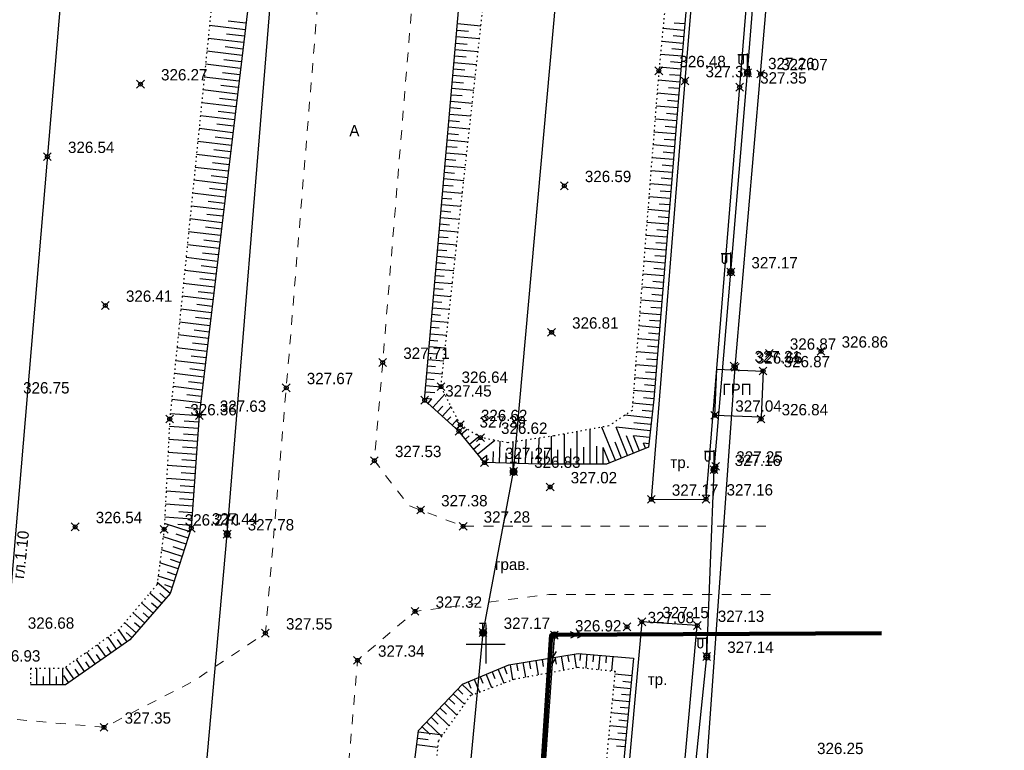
# Model space of a CAD drawing. Header units: metres. Extents: x 703615 to 712205, y 4306166 to 4311183.
# Tile 249 of 256: x 708243 to 708318, y 4309923 to 4309980. Entities that reach past the tile are written whole.
import ezdxf

# ---------------------------------------------------------------- set-up
doc = ezdxf.new("R2010")
doc.units = ezdxf.units.M
doc.header["$LTSCALE"] = 0.5
doc.header["$PDMODE"] = 35
doc.header["$PDSIZE"] = 0.3
for name, pattern in [('Auto_Street_NotBorder_Line_m1', [3, 1.5, -1.5]), ('ДОРОГИ_СТРОЯЩ', [9, 8, -1]), ('Контура низ откосов  Штриховая 0.1-0.5 - - - - - - -', [0.6, 0.1, -0.5])]:
    doc.linetypes.add(name, pattern=pattern)
for name, color, linetype in [('(001) Сетка', 92, 'Continuous'), ('(004) Точки рельефа', 7, 'Continuous'), ('(013) Газ', 30, 'ИК_Газопровод -------г--------'), ('(016) Кабель', 1, 'Continuous'), ('(019) Связь', 3, 'ИК_КАБ_СВЯЗИ'), ('(022) Возд. Линии', 7, 'Continuous'), ('(025) Дорога', 7, 'Continuous'), ('(035) Откосы', 7, 'Continuous')]:
    doc.layers.add(name, color=color, linetype=linetype)
doc.layers.add('AUTO#_ROADS_EXIST_L', color=7, linetype='Continuous', lineweight=15, true_color=0x000000)
doc.styles.add('BM-431', font='txt')
doc.styles.add('D-431', font='txt')
doc.styles.add('S', font='txtwr', dxfattribs={"oblique": 15})
doc.styles.get("Standard").update_dxf_attribs({"font": 'times.ttf'})
doc.linetypes.add('GAZ_VOZDUSH', pattern='A,1,-2,["~",Standard,S=3,R=0,X=-1.5,Y=-1.5],-1,10', length=14)
doc.linetypes.add('ИК_Газопровод -------г--------', pattern='A,9,-0.6,["Г",Standard,S=1.2,R=0,X=0,Y=-0.6],-1.2', length=10.8)
doc.linetypes.add('ИК_КАБ_СВЯЗИ', pattern='A,4,["o",Standard,S=0.5,R=0,X=0,Y=-0.125],4,-2', length=10)
doc.linetypes.add('ИК_Э_КАБ_ВН', pattern='A,8,-2,["<<",Standard,S=1,R=0,X=0,Y=-0.5],8,[">>",Standard,S=1,R=0,X=-1,Y=-0.5],-2', length=20)
doc.linetypes.add('ИК_Э_КАБ_НН', pattern='A,8,-2,["<",Standard,S=1,R=0,X=0,Y=-0.5],8,[">",Standard,S=1,R=0,X=-0.5,Y=-0.5],-2', length=20)

# ---------------------------------------------------------------- blocks, each defined once
blk = doc.blocks.new('*X15')
at = {"color": 0}
for p, q in [((9.5, 5.08), (10.49, 5.08)), ((9.5, 5.07), (10.49, 5.07)), ((9.5, 5.06), (10.49, 5.06)), ((9.5, 5.05), (10.49, 5.05)), ((9.5, 5.04), (10.49, 5.04)), ((9.5, 5.03), (10.49, 5.03)), ((9.5, 5.02), (10.5, 5.02)), ((9.5, 5.01), (10.5, 5.01)), ((9.5, 5), (10.5, 5)), ((9.5, 4.99), (10.5, 4.99)), ((9.5, 4.98), (10.5, 4.98)), ((9.5, 4.97), (10.5, 4.97)), ((9.5, 4.96), (10.49, 4.96)), ((9.5, 4.95), (10.49, 4.95)), ((9.5, 4.94), (10.49, 4.94)), ((9.5, 4.93), (10.49, 4.93)), ((9.5, 4.92), (10.49, 4.92)), ((9.5, 4.91), (10.49, 4.91)), ((9.5, 4.9), (10.49, 4.9)), ((9.51, 5.12), (10.48, 5.12)), ((9.51, 5.11), (10.48, 5.11)), ((9.51, 5.1), (10.48, 5.1)), ((9.51, 5.09), (10.49, 5.09)), ((9.51, 4.89), (10.49, 4.89)), ((9.51, 4.88), (10.48, 4.88)), ((9.51, 4.87), (10.48, 4.87)), ((9.51, 4.86), (10.48, 4.86)), ((9.52, 5.16), (10.47, 5.16)), ((9.52, 5.15), (10.47, 5.15)), ((9.52, 5.14), (10.47, 5.14)), ((9.52, 5.13), (10.48, 5.13)), ((9.52, 4.85), (10.48, 4.85)), ((9.52, 4.84), (10.47, 4.84)), ((9.52, 4.83), (10.47, 4.83)), ((9.53, 5.18), (10.46, 5.18)), ((9.53, 5.17), (10.46, 5.17)), ((9.53, 4.82), (10.47, 4.82)), ((9.53, 4.81), (10.46, 4.81)), ((9.53, 4.8), (10.46, 4.8)), ((9.54, 5.2), (10.45, 5.2)), ((9.54, 5.19), (10.46, 5.19)), ((9.54, 4.79), (10.45, 4.79)), ((9.54, 4.78), (10.45, 4.78)), ((9.55, 5.22), (10.44, 5.22)), ((9.55, 5.21), (10.45, 5.21)), ((9.55, 4.77), (10.44, 4.77)), ((9.55, 4.76), (10.44, 4.76)), ((9.56, 5.24), (10.43, 5.24)), ((9.56, 5.23), (10.44, 5.23)), ((9.56, 4.75), (10.43, 4.75)), ((9.56, 4.74), (10.43, 4.74)), ((9.57, 5.26), (10.42, 5.26)), ((9.57, 5.25), (10.43, 5.25)), ((9.57, 4.73), (10.42, 4.73)), ((9.58, 5.27), (10.41, 5.27)), ((9.58, 4.72), (10.41, 4.72)), ((9.58, 4.71), (10.41, 4.71)), ((9.59, 5.29), (10.4, 5.29)), ((9.59, 5.28), (10.41, 5.28)), ((9.59, 4.7), (10.4, 4.7)), ((9.6, 5.3), (10.39, 5.3)), ((9.6, 4.69), (10.39, 4.69)), ((9.61, 5.31), (10.38, 5.31)), ((9.61, 4.68), (10.39, 4.68)), ((9.61, 4.67), (10.38, 4.67)), ((9.62, 5.32), (10.37, 5.32)), ((9.62, 4.66), (10.37, 4.66)), ((9.63, 5.33), (10.37, 5.33)), ((9.63, 4.65), (10.36, 4.65)), ((9.64, 5.34), (10.36, 5.34)), ((9.64, 4.64), (10.35, 4.64)), ((9.65, 5.35), (10.35, 5.35)), ((9.65, 4.63), (10.34, 4.63)), ((9.66, 5.36), (10.34, 5.36)), ((9.66, 4.62), (10.33, 4.62)), ((9.67, 5.37), (10.32, 5.37)), ((9.67, 4.61), (10.32, 4.61)), ((9.68, 5.38), (10.31, 5.38)), ((9.69, 5.39), (10.3, 5.39)), ((9.69, 4.6), (10.31, 4.6)), ((9.7, 4.59), (10.29, 4.59)), ((9.71, 5.4), (10.29, 5.4)), ((9.71, 4.58), (10.28, 4.58)), ((9.72, 5.41), (10.27, 5.41)), ((9.73, 4.57), (10.26, 4.57)), ((9.74, 5.42), (10.26, 5.42)), ((9.75, 5.43), (10.24, 5.43)), ((9.75, 4.56), (10.25, 4.56)), ((9.77, 5.44), (10.22, 5.44)), ((9.79, 5.45), (10.2, 5.45)), ((9.82, 5.46), (10.18, 5.46)), ((9.85, 5.47), (10.15, 5.47)), ((9.88, 5.48), (10.11, 5.48)), ((9.94, 5.49), (10.05, 5.49)), ((9.76, 4.55), (10.23, 4.55)), ((9.78, 4.54), (10.21, 4.54)), ((9.81, 4.53), (10.18, 4.53)), ((9.83, 4.52), (10.16, 4.52)), ((9.87, 4.51), (10.12, 4.51)), ((9.91, 4.5), (10.08, 4.5))]:
    blk.add_line(p, q, dxfattribs=at)
blk = doc.blocks.new('I01070')
at = {"color": 0}
blk.add_circle((0.05, 0.03), 0.5, dxfattribs=at)
blk.add_blockref('*X15', (-9.95, -4.96), dxfattribs=at)
blk = doc.blocks.new('I0195')
at = {"layer": '(016) Кабель', "color": 0, "linetype": 'ИК_Э_КАБ_ВН'}
for p, q in [((-0.275, 0.74), (0.225, 0.74)), ((-0.025, 0.24), (-0.025, 0.74))]:
    blk.add_line(p, q, dxfattribs=at)
at = {"layer": '(016) Кабель', "color": 0, "linetype": 'ИК_Э_КАБ_ВН', "xscale": 0.5, "yscale": 0.5, "zscale": 0.5}
blk.add_blockref('I01070', (-0.025, -0.01), dxfattribs=at)
blk = doc.blocks.new('U1111')
for p, q in [((0.1, 0.45), (0.1, 2.95)), ((0.1, 2.2), (0.85, 2.2)), ((1.28934, 2.95), (0.85, 2.51066)), ((0.85, 2.51066), (0.85, 1.88934)), ((0.85, 1.88934), (1.28934, 1.45)), ((1.6, 2.95), (1.28934, 2.95)), ((1.6, 2.95), (1.6, 1.45)), ((0, 0.05), (0.1, 0.05)), ((0, -0.05), (0, 0.05)), ((0.1, 0.05), (0.1, -0.05)), ((1.28934, 1.45), (1.6, 1.45)), ((0.1, -0.05), (0, -0.05))]:
    blk.add_line(p, q)
blk.add_lwpolyline([(0.55, 0), (0.3, 0.433013), (-0.2, 0.433013), (-0.45, 0), (-0.2, -0.433013), (0.3, -0.433013)], close=True)
at = {"color": 4, "style": 'S', "oblique": 15}
blk.add_attdef('Z', (1.142936, -1.391276), '', height=2, dxfattribs=at)
blk = doc.blocks.new('strela1')
at = {"layer": '(022) Возд. Линии'}
for p, q in [((-2, 0), (-1.5, 0.25)), ((0, 0), (-2, 0)), ((-2, 0), (-1.5, -0.25)), ((-1.5, 0), (-1, 0.25)), ((-1.5, 0), (-1, -0.25))]:
    blk.add_line(p, q, dxfattribs=at)
blk = doc.blocks.new('strela2')
at = {"layer": '(022) Возд. Линии'}
for p, q in [((0, 0), (2, 0)), ((1.5, 0), (1, 0.25)), ((1.5, 0), (1, -0.25)), ((2, 0), (1.5, 0.25)), ((2, 0), (1.5, -0.25))]:
    blk.add_line(p, q, dxfattribs=at)
blk = doc.blocks.new('STOLB')
at = {"layer": '(022) Возд. Линии'}
blk.add_circle((0, 0), 0.25, dxfattribs=at)
blk = doc.blocks.new('f')
at = {"layer": '(022) Возд. Линии'}
for points in [[(0, 0.25), (0, 1.5)], [(0, 1.4), (0.75, 1.4)]]:
    blk.add_lwpolyline(points, dxfattribs=at)
blk.add_lwpolyline([(0.4875, 0.65), (0.4875, 0.65, 0.4142136), (0.65, 0.8125), (0.65, 1.4), (0.325, 1.4), (0.325, 0.8125, 0.4142136)], format="xyb", close=True, dxfattribs=at)
blk.add_circle((0, 0), 0.25, dxfattribs=at)
blk = doc.blocks.new('Setka')
at = {"layer": '(001) Сетка'}
for p, q in [((0, 1.5), (0, -1.5)), ((-1.5, 0), (1.5, 0))]:
    blk.add_line(p, q, dxfattribs=at)

msp = doc.modelspace()

# ---------------------------------------------------------------- linework, layer by layer
at = {"layer": '(013) Газ', "linetype": 'GAZ_VOZDUSH', "elevation": 325.111, "flags": 128}
msp.add_lwpolyline([(708293.165, 4309888.333), (708293.434, 4309892.819), (708297.716, 4309952.735), (708299.668, 4309975.352), (708302.24, 4310005.239), (708309.527, 4310099.735), (708316.081, 4310172.219), (708316.824, 4310184.222), (708322.062, 4310238.184), (708325.306, 4310270.621), (708325.824, 4310282.589), (708330.36, 4310335.873), (708333.801, 4310369.809), (708336.798, 4310397.689), (708339.728, 4310444.647), (708351.364, 4310581.809), (708352.677, 4310593.824)], dxfattribs=at)
at = {"layer": '(013) Газ', "color": 0, "linetype": 'ByBlock', "elevation": 326.874}
msp.add_lwpolyline([(708299.855, 4309952.447), (708299.706, 4309948.878), (708296.128, 4309949.028), (708296.277, 4309952.597)], close=True, dxfattribs=at)
at = {"layer": '(016) Кабель', "linetype": 'ИК_Э_КАБ_НН', "flags": 128}
for points, elevation in [([(708148.162, 4308651.703), (708151.497, 4308692.413), (708155.946, 4308744.121), (708160.092, 4308792.083), (708165.82, 4308866.029), (708169.045, 4308905.959), (708172.399, 4308947.612), (708175.762, 4308988.142), (708178.982, 4309025.586), (708182.201, 4309063.201), (708185.813, 4309103.866), (708189.128, 4309144.32), (708192.281, 4309183.205), (708195.859, 4309224.798), (708198.741, 4309260.796), (708202.87, 4309309.735), (708206.45, 4309354.347), (708209.623, 4309392.715), (708213.998, 4309431.241), (708217.888, 4309470.551), (708222.285, 4309519.973), (708227.646, 4309584.985), (708230.7, 4309620.035), (708233.599, 4309650.662), (708236.608, 4309686.642), (708239.917, 4309725.258), (708242.964, 4309758.871), (708245.88, 4309791.491), (708249.037, 4309830.224), (708251.639, 4309862.09), (708254.553, 4309895.438), (708258.525, 4309939.873), (708262.105, 4309983.745), (708265.007, 4310017.023), (708267.691, 4310050.026), (708270.438, 4310083.372), (708274.286, 4310124.617), (708277.622, 4310164.745), (708280.245, 4310192.848), (708282.134, 4310214.069), (708285.192, 4310249.54), (708287.519, 4310279.257), (708289.716, 4310303.87), (708292.577, 4310337.274), (708295.609, 4310373.419), (708298.169, 4310403.778), (708301.105, 4310436.102), (708303.908, 4310468.222), (708306.247, 4310494.557), (708309.271, 4310529.231), (708312.329, 4310564.702), (708314.656, 4310594.419), (708316.853, 4310619.032), (708319.714, 4310652.436), (708322.746, 4310688.581), (708325.306, 4310718.94), (708328.242, 4310751.264), (708331.045, 4310783.384), (708331.607, 4310789.716), (708333.7, 4310812.99), (708337.044, 4310851.183), (708340.044, 4310884.75)], 325.947), ([(708249.985, 4309448.254), (708250.82, 4309461.228), (708251.559, 4309472.595), (708252.37, 4309485.216), (708253.053, 4309496.006), (708253.787, 4309508.813), (708254.637, 4309521.637), (708255.635, 4309538.104), (708256.598, 4309553.522), (708257.467, 4309567.873), (708258.354, 4309582.746), (708259.411, 4309598.842), (708260.336, 4309614.66), (708261.397, 4309630.444), (708264.541, 4309650.757), (708266.176, 4309665.809), (708267.362, 4309680.25), (708268.374, 4309695.795), (708269.845, 4309708.973), (708271.828, 4309722.112), (708273.674, 4309736.299), (708275.505, 4309750.056), (708277.38, 4309764.169), (708281.752, 4309793.372), (708283.598, 4309807.831), (708285.41, 4309822.081), (708287.069, 4309840.641), (708288.446, 4309855.733), (708289.84, 4309870.633), (708291.182, 4309885.312), (708292.537, 4309900.559), (708294.032, 4309916.058), (708295.507, 4309930.435), (708296.078, 4309944.839), (708297.37, 4309960.078), (708298.657, 4309975.432), (708299.851, 4309990.429), (708301.076, 4310005.494), (708302.334, 4310020.38), (708303.538, 4310035.456), (708306.01, 4310065.799), (708308.439, 4310096.035), (708310.925, 4310126.293), (708314.819, 4310172.204), (708316.066, 4310188.572), (708317.423, 4310204.653), (708318.736, 4310219.739), (708319.999, 4310234.38), (708321.351, 4310251.404), (708322.651, 4310267.033), (708323.922, 4310281.675), (708325.202, 4310294.856), (708326.515, 4310309.658), (708327.984, 4310325.438), (708329.163, 4310339.642), (708330.365, 4310354.664), (708331.555, 4310369.683), (708332.679, 4310383.855), (708333.897, 4310399.486), (708335.115, 4310414.632), (708336.225, 4310429.516), (708337.469, 4310444.596), (708338.545, 4310458.92), (708339.663, 4310474.152), (708340.941, 4310489.457), (708342.079, 4310504.503), (708343.178, 4310519.207), (708344.309, 4310533.966), (708345.452, 4310549.009), (708346.637, 4310563.701), (708347.806, 4310578.667), (708349.626, 4310594.212), (708351.153, 4310608.621), (708352.719, 4310623.441), (708355.709, 4310653.818), (708356.969, 4310668.51), (708358.286, 4310683.336), (708359.517, 4310698.096), (708360.786, 4310713.241), (708362.123, 4310728.187), (708363.033, 4310739.626), (708364.289, 4310753.037), (708365.798, 4310768.681), (708367.145, 4310784.563), (708368.419, 4310800.656), (708369.713, 4310816.346), (708373.887, 4310867.757)], 326.892)]:
    msp.add_lwpolyline(points, dxfattribs=dict(at, elevation=elevation))
at = {"layer": '(019) Связь', "flags": 128}
for points, elevation in [([(708317.145, 4310790.996), (708301.016, 4310609.687), (708256.741, 4310111.973), (708241.57, 4309932.293), (708189.214, 4309312.333), (708166.334, 4308981.07), (708160.318, 4308915.535), (708146.619, 4308758.228), (708137.034, 4308632.496), (708137.034, 4308632.496), (708137.034, 4308632.496), (708136.895, 4308567.223), (708136.888, 4308563.897)], 324.811), ([(708153.006, 4308571.818), (708156.993, 4308609.509), (708156.993, 4308609.509), (708174.147, 4308666.959), (708174.323, 4308670.733), (708195.362, 4308919.928), (708204.073, 4309029.859), (708218.911, 4309205.253), (708226.164, 4309224.91), (708236.601, 4309425.449), (708237.563, 4309445.941), (708241.532, 4309518.706), (708251.542, 4309611.078), (708253.161, 4309631.293), (708257.428, 4309700.42), (708258.881, 4309712.256), (708269.326, 4309836.622), (708270.394, 4309849.381), (708278.265, 4309932.284), (708280.616, 4309944.696), (708295.324, 4310108.263), (708303.766, 4310173.623), (708303.348, 4310191.009), (708305.187, 4310238.893), (708306.696, 4310249.894), (708308.615, 4310273.087), (708309.889, 4310281.813), (708320.552, 4310401.57), (708321.594, 4310412.943), (708336.888, 4310582.457), (708345.287, 4310694.486), (708346.981, 4310695.558), (708355.083, 4310696.931), (708358.134, 4310696.437)], 325.726)]:
    msp.add_lwpolyline(points, dxfattribs=dict(at, elevation=elevation))
at = {"layer": '(022) Возд. Линии', "elevation": 326.256, "flags": 128}
msp.add_lwpolyline([(708279.167, 4309866.494), (708283.765, 4309932.081), (708308.989, 4309932.244)], dxfattribs=at)
at = {"layer": '(025) Дорога', "flags": 128}
for points, elevation in [([(708291.236, 4309942.552), (708295.455, 4309942.565), (708300.547, 4310004.934), (708303.152, 4310036.543), (708305.708, 4310067.844), (708308.048, 4310096.387), (708310.48, 4310126.673), (708314.433, 4310174.723), (708310.248, 4310174.998), (708306.289, 4310127.356), (708303.824, 4310097.583), (708301.469, 4310068.282), (708298.907, 4310036.703), (708296.358, 4310005.504), (708293.833, 4309974.812), (708291.236, 4309942.552)], 327.171), ([(708281.739, 4309835.846), (708285.617, 4309831.566), (708294.78, 4309932.825), (708290.503, 4309933.108), (708281.739, 4309835.846)], 327.276)]:
    msp.add_lwpolyline(points, dxfattribs=dict(at, elevation=elevation))
at = {"layer": '(035) Откосы'}
for p, q in [((708259.912, 4309978.756, 328.102), (708257.164, 4309979.083, 328.102)), ((708259.971, 4309979.252, 328.102), (708258.593, 4309979.416, 328.102)), ((708276.291, 4309979.228, 327.274), (708278.095, 4309979.071, 327.274)), ((708293.822, 4309979.202, 327.274), (708293.003, 4309979.272, 327.274)), ((708259.853, 4309978.26, 328.102), (708258.483, 4309978.423, 328.102)), ((708276.247, 4309978.73, 327.274), (708277.144, 4309978.652, 327.274)), ((708293.779, 4309978.704, 327.274), (708292.136, 4309978.845, 327.274)), ((708259.794, 4309977.764, 328.102), (708257.064, 4309978.089, 328.102)), ((708276.161, 4309977.734, 327.274), (708277.045, 4309977.657, 327.274)), ((708276.204, 4309978.232, 327.274), (708277.985, 4309978.077, 327.274)), ((708293.693, 4309977.708, 327.274), (708292.038, 4309977.85, 327.274)), ((708293.736, 4309978.206, 327.274), (708292.911, 4309978.277, 327.274)), ((708259.676, 4309976.772, 328.102), (708256.963, 4309977.095, 328.102)), ((708259.735, 4309977.268, 328.102), (708258.374, 4309977.43, 328.102)), ((708276.117, 4309977.236, 327.274), (708277.876, 4309977.083, 327.274)), ((708293.607, 4309976.712, 327.274), (708291.941, 4309976.855, 327.274)), ((708293.65, 4309977.21, 327.274), (708292.82, 4309977.281, 327.274)), ((708259.558, 4309975.781, 328.102), (708256.863, 4309976.101, 328.102)), ((708259.617, 4309976.277, 328.102), (708258.265, 4309976.437, 328.102)), ((708276.03, 4309976.241, 327.274), (708277.766, 4309976.089, 327.274)), ((708276.074, 4309976.738, 327.274), (708276.947, 4309976.662, 327.274)), ((708293.565, 4309976.214, 327.274), (708292.728, 4309976.286, 327.274)), ((708259.499, 4309975.285, 328.102), (708258.156, 4309975.444, 328.102)), ((708275.987, 4309975.743, 327.274), (708276.849, 4309975.667, 327.274)), ((708293.522, 4309975.716, 327.274), (708291.843, 4309975.86, 327.274)), ((708293.479, 4309975.217, 327.274), (708292.639, 4309975.29, 327.274)), ((708259.44, 4309974.789, 328.102), (708256.763, 4309975.107, 328.102)), ((708275.9, 4309974.747, 327.274), (708276.75, 4309974.672, 327.274)), ((708275.943, 4309975.245, 327.274), (708277.656, 4309975.095, 327.274)), ((708293.436, 4309974.719, 327.274), (708291.759, 4309974.864, 327.274)), ((708259.322, 4309973.797, 328.102), (708256.662, 4309974.113, 328.102)), ((708259.381, 4309974.293, 328.102), (708258.047, 4309974.451, 328.102)), ((708275.856, 4309974.249, 327.274), (708277.546, 4309974.101, 327.274)), ((708293.353, 4309973.723, 327.274), (708291.68, 4309973.861, 327.274)), ((708293.394, 4309974.221, 327.274), (708292.557, 4309974.29, 327.274)), ((708259.204, 4309972.805, 328.102), (708256.562, 4309973.119, 328.102)), ((708259.263, 4309973.301, 328.102), (708257.938, 4309973.458, 328.102)), ((708275.769, 4309973.253, 327.274), (708277.436, 4309973.107, 327.274)), ((708275.813, 4309973.751, 327.274), (708276.652, 4309973.677, 327.274)), ((708293.312, 4309973.225, 327.274), (708292.476, 4309973.294, 327.274)), ((708259.145, 4309972.309, 328.102), (708257.828, 4309972.465, 328.102)), ((708275.682, 4309972.257, 327.274), (708277.326, 4309972.113, 327.274)), ((708275.726, 4309972.755, 327.274), (708276.553, 4309972.682, 327.274)), ((708293.271, 4309972.727, 327.274), (708291.601, 4309972.864, 327.274)), ((708293.23, 4309972.229, 327.274), (708292.396, 4309972.297, 327.274)), ((708259.086, 4309971.813, 328.102), (708256.462, 4309972.125, 328.102)), ((708275.639, 4309971.759, 327.274), (708276.455, 4309971.687, 327.274)), ((708293.189, 4309971.73, 327.274), (708291.523, 4309971.868, 327.274)), ((708258.968, 4309970.821, 328.102), (708256.361, 4309971.131, 328.102)), ((708259.027, 4309971.317, 328.102), (708257.719, 4309971.473, 328.102)), ((708275.552, 4309970.763, 327.274), (708276.356, 4309970.692, 327.274)), ((708275.596, 4309971.261, 327.274), (708277.216, 4309971.119, 327.274)), ((708293.107, 4309970.734, 327.274), (708291.444, 4309970.871, 327.274)), ((708293.148, 4309971.232, 327.274), (708292.316, 4309971.301, 327.274)), ((708258.85, 4309969.829, 328.102), (708256.261, 4309970.137, 328.102)), ((708258.909, 4309970.325, 328.102), (708257.61, 4309970.48, 328.102)), ((708275.509, 4309970.265, 327.274), (708277.106, 4309970.125, 327.274)), ((708293.066, 4309970.236, 327.274), (708292.235, 4309970.304, 327.274)), ((708258.791, 4309969.333, 328.102), (708257.501, 4309969.487, 328.102)), ((708275.422, 4309969.269, 327.274), (708276.996, 4309969.131, 327.274)), ((708275.465, 4309969.767, 327.274), (708276.258, 4309969.698, 327.274)), ((708293.025, 4309969.738, 327.274), (708291.365, 4309969.874, 327.274)), ((708292.984, 4309969.239, 327.274), (708292.155, 4309969.308, 327.274)), ((708258.732, 4309968.837, 328.102), (708256.161, 4309969.143, 328.102)), ((708258.673, 4309968.341, 328.102), (708257.392, 4309968.494, 328.102)), ((708275.378, 4309968.771, 327.274), (708276.16, 4309968.703, 327.274)), ((708292.943, 4309968.741, 327.274), (708291.287, 4309968.878, 327.274)), ((708258.614, 4309967.845, 328.102), (708256.06, 4309968.149, 328.102)), ((708275.291, 4309967.775, 327.274), (708276.061, 4309967.708, 327.274)), ((708275.335, 4309968.273, 327.274), (708276.886, 4309968.137, 327.274)), ((708292.861, 4309967.745, 327.274), (708291.208, 4309967.881, 327.274)), ((708292.902, 4309968.243, 327.274), (708292.075, 4309968.311, 327.274)), ((708258.496, 4309966.853, 328.102), (708255.96, 4309967.155, 328.102)), ((708258.555, 4309967.349, 328.102), (708257.283, 4309967.501, 328.102)), ((708275.248, 4309967.277, 327.274), (708276.776, 4309967.143, 327.274)), ((708292.82, 4309967.247, 327.274), (708291.994, 4309967.315, 327.274)), ((708258.437, 4309966.358, 328.102), (708257.173, 4309966.508, 328.102)), ((708275.161, 4309966.281, 327.274), (708276.666, 4309966.149, 327.274)), ((708275.204, 4309966.779, 327.274), (708275.963, 4309966.713, 327.274)), ((708292.779, 4309966.749, 327.274), (708291.129, 4309966.884, 327.274)), ((708292.738, 4309966.25, 327.274), (708291.914, 4309966.318, 327.274)), ((708258.378, 4309965.862, 328.102), (708255.86, 4309966.161, 328.102)), ((708258.319, 4309965.366, 328.102), (708257.064, 4309965.515, 328.102)), ((708275.117, 4309965.783, 327.274), (708275.864, 4309965.718, 327.274)), ((708292.697, 4309965.752, 327.274), (708291.051, 4309965.888, 327.274)), ((708258.26, 4309964.87, 328.102), (708255.759, 4309965.167, 328.102)), ((708275.03, 4309964.787, 327.274), (708275.766, 4309964.723, 327.274)), ((708275.074, 4309965.285, 327.274), (708276.556, 4309965.156, 327.274)), ((708292.614, 4309964.756, 327.274), (708290.972, 4309964.891, 327.274)), ((708292.655, 4309965.254, 327.274), (708291.833, 4309965.322, 327.274)), ((708258.142, 4309963.878, 328.102), (708255.659, 4309964.173, 328.102)), ((708258.201, 4309964.374, 328.102), (708256.955, 4309964.522, 328.102)), ((708274.987, 4309964.289, 327.274), (708276.446, 4309964.162, 327.274)), ((708292.532, 4309963.759, 327.274), (708290.893, 4309963.894, 327.274)), ((708292.573, 4309964.258, 327.274), (708291.753, 4309964.325, 327.274)), ((708258.024, 4309962.886, 328.102), (708255.558, 4309963.179, 328.102)), ((708258.083, 4309963.382, 328.102), (708256.846, 4309963.529, 328.102)), ((708274.9, 4309963.293, 327.274), (708276.336, 4309963.168, 327.274)), ((708274.944, 4309963.791, 327.274), (708275.667, 4309963.728, 327.274)), ((708292.491, 4309963.261, 327.274), (708291.673, 4309963.329, 327.274)), ((708257.965, 4309962.39, 328.102), (708256.737, 4309962.536, 328.102)), ((708274.857, 4309962.795, 327.274), (708275.569, 4309962.733, 327.274)), ((708292.45, 4309962.763, 327.274), (708290.815, 4309962.898, 327.274)), ((708257.906, 4309961.894, 328.102), (708255.458, 4309962.185, 328.102)), ((708274.77, 4309961.799, 327.274), (708275.471, 4309961.738, 327.274)), ((708274.813, 4309962.297, 327.274), (708276.227, 4309962.174, 327.274)), ((708292.368, 4309961.767, 327.274), (708290.736, 4309961.901, 327.274)), ((708292.409, 4309962.265, 327.274), (708291.592, 4309962.332, 327.274)), ((708257.788, 4309960.902, 328.102), (708255.358, 4309961.191, 328.102)), ((708257.847, 4309961.398, 328.102), (708256.628, 4309961.543, 328.102)), ((708274.726, 4309961.301, 327.274), (708276.117, 4309961.18, 327.274)), ((708292.286, 4309960.77, 327.274), (708290.658, 4309960.904, 327.274)), ((708292.327, 4309961.268, 327.274), (708291.512, 4309961.336, 327.274)), ((708257.671, 4309959.91, 328.102), (708255.257, 4309960.197, 328.102)), ((708257.729, 4309960.406, 328.102), (708256.519, 4309960.55, 328.102)), ((708274.639, 4309960.305, 327.274), (708276.007, 4309960.186, 327.274)), ((708274.683, 4309960.803, 327.274), (708275.372, 4309960.743, 327.274)), ((708292.245, 4309960.272, 327.274), (708291.432, 4309960.339, 327.274)), ((708257.612, 4309959.414, 328.102), (708256.409, 4309959.557, 328.102)), ((708274.596, 4309959.807, 327.274), (708275.274, 4309959.748, 327.274)), ((708292.204, 4309959.774, 327.274), (708290.579, 4309959.908, 327.274)), ((708292.163, 4309959.276, 327.274), (708291.351, 4309959.343, 327.274)), ((708257.553, 4309958.918, 328.102), (708255.157, 4309959.203, 328.102)), ((708274.509, 4309958.811, 327.274), (708275.175, 4309958.753, 327.274)), ((708274.552, 4309959.309, 327.274), (708275.897, 4309959.192, 327.274)), ((708292.122, 4309958.777, 327.274), (708290.5, 4309958.911, 327.274)), ((708257.435, 4309957.926, 328.102), (708255.057, 4309958.209, 328.102)), ((708257.494, 4309958.422, 328.102), (708256.3, 4309958.564, 328.102)), ((708274.465, 4309958.313, 327.274), (708275.787, 4309958.198, 327.274)), ((708292.04, 4309957.781, 327.274), (708290.422, 4309957.914, 327.274)), ((708292.081, 4309958.279, 327.274), (708291.271, 4309958.346, 327.274)), ((708257.317, 4309956.934, 328.102), (708254.956, 4309957.215, 328.102)), ((708257.376, 4309957.43, 328.102), (708256.191, 4309957.571, 328.102)), ((708274.379, 4309957.317, 327.274), (708275.677, 4309957.204, 327.274)), ((708274.422, 4309957.815, 327.274), (708275.077, 4309957.758, 327.274)), ((708291.999, 4309957.283, 327.274), (708291.191, 4309957.349, 327.274)), ((708257.258, 4309956.439, 328.102), (708256.082, 4309956.578, 328.102)), ((708274.292, 4309956.321, 327.274), (708275.567, 4309956.21, 327.274)), ((708274.335, 4309956.819, 327.274), (708274.978, 4309956.763, 327.274)), ((708291.958, 4309956.785, 327.274), (708290.343, 4309956.918, 327.274)), ((708291.917, 4309956.287, 327.274), (708291.11, 4309956.353, 327.274)), ((708257.199, 4309955.943, 328.102), (708254.856, 4309956.221, 328.102)), ((708257.14, 4309955.447, 328.102), (708255.973, 4309955.585, 328.102)), ((708274.248, 4309955.823, 327.274), (708274.88, 4309955.768, 327.274)), ((708291.876, 4309955.788, 327.274), (708290.264, 4309955.921, 327.274)), ((708257.081, 4309954.951, 328.102), (708254.756, 4309955.227, 328.102)), ((708274.161, 4309954.827, 327.274), (708274.782, 4309954.773, 327.274)), ((708274.205, 4309955.325, 327.274), (708275.457, 4309955.216, 327.274)), ((708291.794, 4309954.792, 327.274), (708290.186, 4309954.924, 327.274)), ((708291.835, 4309955.29, 327.274), (708291.03, 4309955.356, 327.274)), ((708256.963, 4309953.959, 328.102), (708254.655, 4309954.233, 328.102)), ((708257.022, 4309954.455, 328.102), (708255.864, 4309954.592, 328.102)), ((708274.118, 4309954.329, 327.274), (708275.347, 4309954.222, 327.274)), ((708291.753, 4309954.294, 327.274), (708290.95, 4309954.36, 327.274)), ((708256.904, 4309953.463, 328.102), (708255.754, 4309953.6, 328.102)), ((708274.031, 4309953.333, 327.274), (708275.237, 4309953.228, 327.274)), ((708274.074, 4309953.831, 327.274), (708274.683, 4309953.778, 327.274)), ((708291.712, 4309953.796, 327.274), (708290.107, 4309953.928, 327.274)), ((708291.671, 4309953.297, 327.274), (708290.869, 4309953.363, 327.274)), ((708256.845, 4309952.967, 328.102), (708254.555, 4309953.239, 328.102)), ((708256.786, 4309952.471, 328.102), (708255.645, 4309952.607, 328.102)), ((708273.987, 4309952.835, 327.274), (708274.585, 4309952.783, 327.274)), ((708291.63, 4309952.799, 327.274), (708290.028, 4309952.931, 327.274)), ((708256.727, 4309951.975, 328.102), (708254.455, 4309952.245, 328.102)), ((708273.9, 4309951.839, 327.274), (708274.486, 4309951.788, 327.274)), ((708273.944, 4309952.337, 327.274), (708275.127, 4309952.234, 327.274)), ((708291.548, 4309951.803, 327.274), (708289.95, 4309951.934, 327.274)), ((708291.589, 4309952.301, 327.274), (708290.789, 4309952.367, 327.274)), ((708256.609, 4309950.983, 328.102), (708254.354, 4309951.251, 328.102)), ((708256.668, 4309951.479, 328.102), (708255.536, 4309951.614, 328.102)), ((708273.857, 4309951.341, 327.274), (708275.017, 4309951.24, 327.274)), ((708291.507, 4309951.305, 327.274), (708290.709, 4309951.37, 327.274)), ((708256.491, 4309949.991, 328.102), (708254.254, 4309950.257, 328.102)), ((708256.55, 4309950.487, 328.102), (708255.427, 4309950.621, 328.102)), ((708273.77, 4309950.345, 327.274), (708274.32, 4309950.297, 327.274)), ((708273.814, 4309950.843, 327.274), (708274.551, 4309950.779, 327.274)), ((708274.017, 4309949.961, 327.274), (708274.32, 4309950.297, 327.274)), ((708274.387, 4309949.626, 327.274), (708275.318, 4309950.655, 327.274)), ((708291.466, 4309950.806, 327.274), (708289.871, 4309950.938, 327.274)), ((708291.425, 4309950.308, 327.274), (708290.628, 4309950.374, 327.274)), ((708256.432, 4309949.495, 328.102), (708255.318, 4309949.628, 328.102)), ((708274.758, 4309949.291, 327.274), (708275.159, 4309949.734, 327.274)), ((708275.129, 4309948.955, 327.274), (708275.802, 4309949.7, 327.274)), ((708291.372, 4309949.811, 327.274), (708289.795, 4309949.981, 327.274)), ((708256.374, 4309948.999, 328.102), (708254.143, 4309949.158, 328.102)), ((708275.5, 4309948.62, 327.274), (708275.772, 4309948.921, 327.274)), ((708275.87, 4309948.285, 327.274), (708276.286, 4309948.745, 327.274)), ((708291.265, 4309948.817, 327.274), (708289.207, 4309949.038, 327.274)), ((708291.319, 4309949.314, 327.274), (708290.537, 4309949.398, 327.274)), ((708256.303, 4309948.003, 328.102), (708254.071, 4309948.162, 328.102)), ((708256.338, 4309948.501, 328.102), (708255.218, 4309948.581, 328.102)), ((708276.241, 4309947.95, 327.274), (708276.385, 4309948.108, 327.274)), ((708276.581, 4309947.585, 327.274), (708277.042, 4309947.961, 327.274)), ((708286.53, 4309945.269, 327.274), (708286.53, 4309947.956, 327.274)), ((708288.475, 4309945.549, 327.274), (708287.433, 4309948.121, 327.274)), ((708291.159, 4309947.823, 327.274), (708288.518, 4309948.107, 327.274)), ((708289.402, 4309945.925, 327.274), (708288.518, 4309948.107, 327.274)), ((708291.212, 4309948.32, 327.274), (708289.88, 4309948.463, 327.274)), ((708256.267, 4309947.505, 328.102), (708255.157, 4309947.584, 328.102)), ((708276.897, 4309947.197, 327.274), (708277.192, 4309947.438, 327.274)), ((708277.212, 4309946.81, 327.274), (708277.932, 4309947.397, 327.274)), ((708282.531, 4309945.271, 327.274), (708282.585, 4309947.275, 327.274)), ((708283.531, 4309945.269, 327.274), (708283.531, 4309947.414, 327.274)), ((708284.531, 4309945.269, 327.274), (708284.531, 4309947.59, 327.274)), ((708285.531, 4309945.269, 327.274), (708285.531, 4309947.773, 327.274)), ((708289.865, 4309946.113, 327.274), (708289.328, 4309947.439, 327.274)), ((708291.105, 4309947.326, 327.274), (708289.858, 4309947.46, 327.274)), ((708290.328, 4309946.3, 327.274), (708289.858, 4309947.46, 327.274)), ((708256.232, 4309947.006, 328.102), (708254.021, 4309947.164, 328.102)), ((708256.197, 4309946.508, 328.102), (708255.096, 4309946.587, 328.102)), ((708277.528, 4309946.423, 327.274), (708278.023, 4309946.826, 327.274)), ((708277.844, 4309946.035, 327.274), (708279.16, 4309947.108, 327.274)), ((708279.533, 4309945.351, 327.274), (708279.578, 4309947.029, 327.274)), ((708280.533, 4309945.324, 327.274), (708280.577, 4309946.981, 327.274)), ((708281.532, 4309945.297, 327.274), (708281.581, 4309947.128, 327.274)), ((708285.031, 4309945.269, 327.274), (708285.031, 4309946.475, 327.274)), ((708286.031, 4309945.269, 327.274), (708286.031, 4309946.566, 327.274)), ((708287.03, 4309945.269, 327.274), (708287.03, 4309946.658, 327.274)), ((708288.012, 4309945.362, 327.274), (708287.53, 4309946.55, 327.274)), ((708287.53, 4309945.269, 327.274), (708287.53, 4309946.55, 327.274)), ((708288.938, 4309945.737, 327.274), (708288.438, 4309946.972, 327.274)), ((708291.052, 4309946.829, 327.274), (708290.635, 4309946.874, 327.274)), ((708290.792, 4309946.488, 327.274), (708290.635, 4309946.874, 327.274)), ((708256.161, 4309946.01, 328.102), (708253.97, 4309946.166, 328.102)), ((708278.16, 4309945.648, 327.274), (708278.55, 4309945.965, 327.274)), ((708278.534, 4309945.378, 327.274), (708278.55, 4309945.965, 327.274)), ((708279.034, 4309945.364, 327.274), (708279.057, 4309946.244, 327.274)), ((708280.033, 4309945.338, 327.274), (708280.054, 4309946.137, 327.274)), ((708281.032, 4309945.311, 327.274), (708281.056, 4309946.182, 327.274)), ((708282.032, 4309945.284, 327.274), (708282.057, 4309946.243, 327.274)), ((708283.031, 4309945.269, 327.274), (708283.031, 4309946.304, 327.274)), ((708284.031, 4309945.269, 327.274), (708284.031, 4309946.383, 327.274)), ((708256.09, 4309945.014, 328.102), (708253.919, 4309945.168, 328.102)), ((708256.126, 4309945.512, 328.102), (708255.035, 4309945.589, 328.102)), ((708256.019, 4309944.017, 328.102), (708253.868, 4309944.17, 328.102)), ((708256.055, 4309944.516, 328.102), (708254.974, 4309944.592, 328.102)), ((708255.984, 4309943.519, 328.102), (708254.914, 4309943.595, 328.102)), ((708255.948, 4309943.021, 328.102), (708253.818, 4309943.173, 328.102)), ((708255.878, 4309942.025, 328.102), (708253.767, 4309942.175, 328.102)), ((708255.913, 4309942.523, 328.102), (708254.853, 4309942.598, 328.102)), ((708255.807, 4309941.028, 328.102), (708253.716, 4309941.177, 328.102)), ((708255.842, 4309941.526, 328.102), (708254.792, 4309941.601, 328.102)), ((708255.665, 4309940.046, 328.102), (708253.691, 4309940.682, 328.102)), ((708255.771, 4309940.53, 328.102), (708254.731, 4309940.604, 328.102)), ((708255.359, 4309939.095, 328.102), (708253.594, 4309939.664, 328.102)), ((708255.512, 4309939.57, 328.102), (708254.585, 4309939.869, 328.102)), ((708255.205, 4309938.62, 328.102), (708254.367, 4309938.89, 328.102)), ((708255.052, 4309938.144, 328.102), (708253.464, 4309938.656, 328.102)), ((708254.745, 4309937.194, 328.102), (708253.335, 4309937.649, 328.102)), ((708254.899, 4309937.669, 328.102), (708254.149, 4309937.911, 328.102)), ((708254.439, 4309936.243, 328.102), (708253.205, 4309936.641, 328.102)), ((708254.592, 4309936.718, 328.102), (708253.931, 4309936.931, 328.102)), ((708254.127, 4309935.295, 328.102), (708253.142, 4309936.148, 328.102)), ((708254.285, 4309935.768, 328.102), (708253.713, 4309935.952, 328.102)), ((708253.473, 4309934.54, 328.102), (708252.564, 4309935.328, 328.102)), ((708253.8, 4309934.918, 328.102), (708253.343, 4309935.313, 328.102)), ((708252.819, 4309933.785, 328.102), (708251.918, 4309934.566, 328.102)), ((708253.146, 4309934.163, 328.102), (708252.693, 4309934.555, 328.102)), ((708252.165, 4309933.03, 328.102), (708251.272, 4309933.804, 328.102)), ((708252.492, 4309933.408, 328.102), (708252.043, 4309933.796, 328.102)), ((708251.511, 4309932.275, 328.102), (708250.626, 4309933.042, 328.102)), ((708251.838, 4309932.652, 328.102), (708251.393, 4309933.037, 328.102)), ((708250.814, 4309931.568, 328.102), (708250.167, 4309932.5, 328.102)), ((708251.184, 4309931.897, 328.102), (708250.743, 4309932.279, 328.102)), ((708249.172, 4309930.429, 328.102), (708248.534, 4309931.35, 328.102)), ((708249.993, 4309930.999, 328.102), (708249.35, 4309931.925, 328.102)), ((708250.403, 4309931.283, 328.102), (708250.081, 4309931.748, 328.102)), ((708248.352, 4309929.86, 328.102), (708247.717, 4309930.774, 328.102)), ((708248.762, 4309930.144, 328.102), (708248.444, 4309930.603, 328.102)), ((708249.583, 4309930.714, 328.102), (708249.262, 4309931.176, 328.102)), ((708284.786, 4309930.544), (708284.874, 4309930.018)), ((708285.279, 4309930.626), (708285.453, 4309929.583)), ((708285.774, 4309930.665), (708285.729, 4309930.132)), ((708286.272, 4309930.623), (708286.181, 4309929.545)), ((708286.77, 4309930.582), (708286.724, 4309930.036)), ((708287.268, 4309930.54), (708287.175, 4309929.437)), ((708287.766, 4309930.498), (708287.719, 4309929.941)), ((708247.531, 4309929.29, 328.102), (708246.901, 4309930.199, 328.102)), ((708247.942, 4309929.575, 328.102), (708247.625, 4309930.031, 328.102)), ((708280.35, 4309929.805), (708280.543, 4309928.647)), ((708280.843, 4309929.887), (708280.937, 4309929.324)), ((708281.336, 4309929.969), (708281.522, 4309928.851)), ((708281.829, 4309930.052), (708281.921, 4309929.497)), ((708282.322, 4309930.134), (708282.505, 4309929.034)), ((708282.815, 4309930.216), (708282.905, 4309929.671)), ((708283.308, 4309930.298), (708283.488, 4309929.217)), ((708283.8, 4309930.38), (708283.89, 4309929.844)), ((708284.293, 4309930.462), (708284.47, 4309929.4)), ((708288.264, 4309930.456), (708288.169, 4309929.33)), ((708243.857, 4309928.264, 328.102), (708243.857, 4309929.507, 328.102)), ((708244.856, 4309928.264, 328.102), (708244.856, 4309929.507, 328.102)), ((708245.855, 4309928.264, 328.102), (708245.855, 4309929.507, 328.102)), ((708246.3, 4309928.436, 328.102), (708245.929, 4309928.971, 328.102)), ((708246.711, 4309928.721, 328.102), (708246.084, 4309929.623, 328.102)), ((708247.121, 4309929.005, 328.102), (708246.807, 4309929.458, 328.102)), ((708278.497, 4309929.061), (708278.918, 4309928.043)), ((708278.959, 4309929.252), (708279.173, 4309928.735)), ((708279.421, 4309929.443), (708279.856, 4309928.392)), ((708279.882, 4309929.634), (708280.103, 4309929.1)), ((708289.741, 4309928.943), (708288.415, 4309929.069)), ((708244.356, 4309928.264, 328.102), (708244.356, 4309928.885, 328.102)), ((708245.355, 4309928.264, 328.102), (708245.355, 4309928.885, 328.102)), ((708276.656, 4309928.288), (708277.479, 4309927.508)), ((708277.112, 4309928.489), (708277.312, 4309928.004)), ((708277.573, 4309928.68), (708277.981, 4309927.695)), ((708278.035, 4309928.871), (708278.242, 4309928.37)), ((708289.693, 4309928.445), (708289.03, 4309928.508)), ((708275.968, 4309927.564), (708276.825, 4309926.751)), ((708276.312, 4309927.926), (708276.714, 4309927.544)), ((708289.646, 4309927.948), (708288.319, 4309928.074)), ((708289.598, 4309927.45), (708288.934, 4309927.514)), ((708275.28, 4309926.839), (708276.241, 4309925.926)), ((708275.624, 4309927.201), (708276.079, 4309926.77)), ((708289.551, 4309926.953), (708288.222, 4309927.079)), ((708274.592, 4309926.114), (708275.658, 4309925.102)), ((708274.936, 4309926.476), (708275.443, 4309925.995)), ((708289.456, 4309925.958), (708288.125, 4309926.085)), ((708289.503, 4309926.455), (708288.839, 4309926.519)), ((708273.904, 4309925.389), (708275.074, 4309924.278)), ((708274.248, 4309925.751), (708274.807, 4309925.221)), ((708289.409, 4309925.46), (708288.743, 4309925.524)), ((708273.279, 4309924.634), (708275.16, 4309924.399)), ((708273.56, 4309925.026), (708274.193, 4309924.426)), ((708289.361, 4309924.963), (708288.029, 4309925.09)), ((708289.314, 4309924.465), (708288.647, 4309924.529)), ((708273.217, 4309924.138), (708274.025, 4309924.037)), ((708289.266, 4309923.968), (708287.932, 4309924.095)), ((708273.155, 4309923.642), (708274.785, 4309923.438)), ((708289.219, 4309923.471), (708288.551, 4309923.534))]:
    msp.add_line(p, q, dxfattribs=at)
at = {"layer": '(035) Откосы', "elevation": 327.274, "flags": 128}
msp.add_lwpolyline([(708300.597, 4310153.69), (708308.77, 4310160.743), (708306.105, 4310126.935), (708303.594, 4310096.961), (708301.211, 4310067.929), (708298.674, 4310036.333), (708296.241, 4310007.303), (708293.414, 4309974.471), (708291.422, 4309950.274), (708291.025, 4309946.583), (708287.782, 4309945.269), (708282.608, 4309945.269), (708278.377, 4309945.382), (708276.401, 4309947.805), (708273.757, 4309950.196), (708277.818, 4309996.725), (708284.909, 4310069.513), (708287.932, 4310101.675), (708293.318, 4310109.014), (708297.799, 4310127.833)], close=True, dxfattribs=at)
at = {"layer": '(035) Откосы', "linetype": 'Контура низ откосов  Штриховая 0.1-0.5 - - - - - - -'}
for points, elevation in [([(708278.063, 4309947.314), (708276.513, 4309948.297), (708275.018, 4309951.247), (708280.035, 4309996.608), (708287.533, 4310070.076), (708289.921, 4310100.74), (708295.058, 4310109.022), (708299.491, 4310128.26), (708302.739, 4310154.347), (708307.689, 4310158.381), (708305.168, 4310127.66), (708300.922, 4310097.651), (708299.981, 4310068.25), (708297.388, 4310036.883), (708295.015, 4310008.217), (708291.816, 4309975.585), (708289.749, 4309949.394), (708287.952, 4309948.216), (708283.717, 4309947.441), (708280.161, 4309946.92), (708278.063, 4309947.314)], 326.621), ([(708260.929, 4310034.703), (708259.846, 4310017.914), (708257.659, 4309983.984), (708254.101, 4309948.743), (708253.669, 4309940.247), (708253.12, 4309935.984), (708250.168, 4309932.501), (708245.919, 4309929.507), (708243.357, 4309929.507), (708243.357, 4309928.264)], 328.102)]:
    msp.add_lwpolyline(points, dxfattribs=dict(at, elevation=elevation))
at = {"layer": '(035) Откосы', "elevation": 328.102, "flags": 128}
msp.add_lwpolyline([(708263.758, 4310034.553), (708262.844, 4310017.356), (708260.572, 4309984.309), (708256.375, 4309949.016), (708255.757, 4309940.33), (708254.137, 4309935.307), (708251.027, 4309931.716), (708246.052, 4309928.264), (708243.357, 4309928.264)], dxfattribs=at)
at = {"layer": '(035) Откосы', "flags": 128}
msp.add_lwpolyline([(708281.06, 4309837.907), (708270.59, 4309848.797), (708267.606, 4309850.81), (708265.276, 4309856.866), (708265.74, 4309864.406), (708273.292, 4309924.744), (708276.674, 4309928.308), (708280.259, 4309929.79), (708285.601, 4309930.68), (708289.872, 4309930.321), (708281.06, 4309837.907)], dxfattribs=at)
at = {"layer": '(035) Откосы', "linetype": 'Контура низ откосов  Штриховая 0.1-0.5 - - - - - - -'}
msp.add_lwpolyline([(708279.887, 4309841.261), (708270.882, 4309850.181), (708269.542, 4309852.501), (708267.278, 4309857.168), (708268.527, 4309864.672), (708274.839, 4309923.945), (708277.319, 4309927.448), (708280.662, 4309928.692), (708285.592, 4309929.608), (708288.438, 4309929.301), (708279.887, 4309841.261)], dxfattribs=at)
at = {"color": 1, "lineweight": 100, "elevation": 326.256, "flags": 128}
msp.add_lwpolyline([(708279.167, 4309866.244), (708283.516, 4309932.097), (708308.989, 4309932.244)], dxfattribs=at)
at = {"color": 0, "linetype": 'ByBlock', "lineweight": -2, "transparency": 16777216}
for p in [(708291.816, 4309975.585, 326.479), (708298.657, 4309975.432, 327.257), (708299.668, 4309975.352, 327.072), (708251.845, 4309974.564, 326.266), (708293.833, 4309974.812, 327.337), (708298.046, 4309974.326, 327.348), (708244.667, 4309968.969, 326.541), (708284.526, 4309966.723, 326.594), (708297.37, 4309960.078, 327.166), (708249.137, 4309957.496, 326.405), (708283.544, 4309955.429, 326.813), (708300.333, 4309953.806, 326.873), (708304.327, 4309953.965, 326.864), (708270.524, 4309953.103, 327.714), (708297.612, 4309952.839, 327.211), (708297.716, 4309952.735, 326.662), (708299.855, 4309952.447, 326.874), (708263.082, 4309951.148, 327.672), (708275.018, 4309951.247, 326.637), (708273.757, 4309950.196, 327.451), (708254.101, 4309948.743, 326.359), (708256.375, 4309949.016, 327.628), (708296.128, 4309949.028, 327.04), (708299.7, 4309948.745, 326.835), (708276.401, 4309947.805, 327.388), (708276.513, 4309948.297, 326.619), (708278.063, 4309947.314, 326.621), (708269.882, 4309945.526, 327.532), (708278.377, 4309945.382, 327.274), (708280.616, 4309944.696, 326.826), (708296.078, 4309944.839, 327.161), (708296.206, 4309945.104, 327.251), (708283.434, 4309943.506, 327.021), (708291.236, 4309942.552, 327.171), (708295.455, 4309942.565, 327.157), (708273.442, 4309941.729, 327.381), (708246.806, 4309940.431, 326.538), (708253.669, 4309940.247, 326.272), (708255.757, 4309940.33, 327.442), (708276.725, 4309940.476, 327.28), (708258.525, 4309939.873, 327.782), (708273.019, 4309933.913, 327.323), (708289.365, 4309932.722, 327.079), (708290.503, 4309933.108, 327.149), (708294.78, 4309932.825, 327.127), (708261.48, 4309932.237, 327.545), (708278.265, 4309932.284, 327.169), (708283.765, 4309932.081, 326.921), (708295.507, 4309930.435, 327.135), (708268.578, 4309930.138, 327.339), (708249.032, 4309924.979, 327.347)]:
    msp.add_point(p, dxfattribs=at)
at = {"layer": 'AUTO#_ROADS_EXIST_L', "linetype": 'Auto_Street_NotBorder_Line_m1', "lineweight": 15, "flags": 128}
for points in [[(708315.668, 4310175.575), (708293.666, 4310177.61), (708289.535, 4310176.353), (708280.924, 4310067.701), (708274.001, 4309995.713), (708270.524, 4309953.103), (708269.882, 4309945.526), (708272.55, 4309942.069), (708276.725, 4309940.476), (708300.558, 4309940.476)], [(708241.626, 4310037.949), (708264.584, 4310036.574), (708270.338, 4310033.355), (708266.779, 4309996.355), (708263.299, 4309953.704), (708261.48, 4309932.237), (708255.87, 4309928.5), (708249.032, 4309924.979), (708232.228, 4309926.481)], [(708300.417, 4309935.225), (708283.34, 4309935.225), (708273.019, 4309933.913), (708268.578, 4309930.138), (708255.243, 4309772.78), (708249.823, 4309710.163)]]:
    msp.add_lwpolyline(points, dxfattribs=at)

# ---------------------------------------------------------------- block references
at = {"layer": '(001) Сетка'}
msp.add_blockref('Setka', (708278.465, 4309931.396), dxfattribs=at)
at = {"layer": '(019) Связь', "color": 0}
for p in [(708280.616, 4309944.681, 327.536), (708278.265, 4309932.269, 327.536)]:
    msp.add_blockref('I0195', p, dxfattribs=at)
at = {"layer": '(022) Возд. Линии', "xscale": -1}
for p in [(708298.657, 4309975.432, 326.892), (708297.37, 4309960.078, 326.892), (708296.078, 4309944.839, 326.892), (708295.507, 4309930.435, 326.892)]:
    msp.add_blockref('f', p, dxfattribs=at)
at = {"layer": '(022) Возд. Линии', "xscale": 0.5, "yscale": 0.5, "zscale": 0.5}
msp.add_blockref('U1111', (708258.5, 4309939.873, 325.947), dxfattribs=at)
at = {"layer": '(022) Возд. Линии'}
msp.add_blockref('STOLB', (708283.765, 4309932.081, 326.256), dxfattribs=at)
for name, p, rotation in [('strela2', (708284.015, 4309932.083, 326.256), 0.53253902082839), ('strela1', (708283.745, 4309931.83, 326.256), 85.54728548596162)]:
    msp.add_blockref(name, p, dxfattribs=dict(at, rotation=rotation))

# ---------------------------------------------------------------- texts
at = {"layer": '(004) Точки рельефа', "style": 'D-431'}
for s, p in [('326.48', (708293.402, 4309975.87, 326.479)), ('327.26', (708300.243, 4309975.717, 327.257)), ('327.07', (708301.254, 4309975.635, 327.072)), ('326.27', (708253.431, 4309974.85, 326.266)), ('327.34', (708295.419, 4309975.092, 327.337)), ('327.35', (708299.632, 4309974.607, 327.348)), ('326.54', (708246.253, 4309969.255, 326.541)), ('326.59', (708286.112, 4309967.009, 326.594)), ('327.17', (708298.956, 4309960.358, 327.166)), ('326.41', (708250.723, 4309957.781, 326.405)), ('326.81', (708285.13, 4309955.714, 326.813)), ('326.87', (708301.919, 4309954.091, 326.873)), ('326.86', (708305.913, 4309954.25, 326.864)), ('327.71', (708272.11, 4309953.383, 327.714)), ('327.21', (708299.198, 4309953.119, 327.211)), ('326.66', (708299.302, 4309953.02, 326.662)), ('326.87', (708301.441, 4309952.732, 326.874)), ('327.67', (708264.668, 4309951.433, 327.672)), ('326.64', (708276.604, 4309951.532, 326.637)), ('326.75', (708242.792, 4309950.713, 326.754)), ('327.45', (708275.343, 4309950.477, 327.451)), ('326.36', (708255.687, 4309949.028, 326.359)), ('327.63', (708257.961, 4309949.301, 327.628)), ('326.62', (708278.099, 4309948.582, 326.619)), ('327.04', (708297.714, 4309949.311, 327.04)), ('326.84', (708301.286, 4309949.03, 326.835)), ('327.39', (708277.987, 4309948.089, 327.388)), ('326.62', (708279.649, 4309947.599, 326.621)), ('327.53', (708271.468, 4309945.807, 327.532)), ('327.27', (708279.963, 4309945.662, 327.274)), ('326.83', (708282.202, 4309944.981, 326.826)), ('327.16', (708297.664, 4309945.124, 327.161)), ('327.25', (708297.792, 4309945.385, 327.251)), ('327.02', (708285.02, 4309943.789, 327.021)), ('327.17', (708292.822, 4309942.832, 327.171)), ('327.16', (708297.041, 4309942.85, 327.157)), ('327.38', (708275.029, 4309942.012, 327.381)), ('326.54', (708248.392, 4309940.717, 326.538)), ('326.27', (708255.255, 4309940.532, 326.272)), ('327.44', (708257.343, 4309940.61, 327.442)), ('327.28', (708278.311, 4309940.759, 327.28)), ('327.78', (708260.111, 4309940.156, 327.782)), ('327.32', (708274.605, 4309934.192, 327.323)), ('327.08', (708290.951, 4309933.005, 327.079)), ('327.15', (708292.089, 4309933.389, 327.149)), ('327.13', (708296.366, 4309933.105, 327.127)), ('326.68', (708243.156, 4309932.578, 326.677)), ('327.55', (708263.066, 4309932.518, 327.545)), ('327.17', (708279.851, 4309932.564, 327.169)), ('326.92', (708285.351, 4309932.366, 326.921)), ('327.34', (708270.164, 4309930.418, 327.339)), ('327.14', (708297.093, 4309930.715, 327.135)), ('326.93', (708240.544, 4309930.047, 326.929)), ('327.35', (708250.618, 4309925.261, 327.347)), ('326.25', (708304.02, 4309922.915, 326.254))]:
    msp.add_text(s, height=0.875, dxfattribs=at).set_placement(p)
at = {"layer": '(013) Газ', "color": 0, "linetype": 'ByBlock', "style": 'D-431'}
msp.add_text('ГРП', height=0.875, dxfattribs=at).set_placement((708296.721, 4309950.602, 0.208))
at = {"layer": '(019) Связь', "color": 0, "linetype": 'Continuous', "style": 'D-431'}
msp.add_text('гл.1.10', height=0.875, rotation=83.74945, dxfattribs=at).set_placement((708242.853, 4309936.396))
at = {"layer": '(025) Дорога', "linetype": 'ДОРОГИ_СТРОЯЩ', "style": 'BM-431'}
for s, p in [('A', (708267.947, 4309970.541)), ('тр.', (708292.701, 4309944.965)), ('грав.', (708279.178, 4309937.106, 325.726)), ('тр.', (708290.963, 4309928.24))]:
    msp.add_text(s, height=0.875, dxfattribs=at).set_placement(p)

doc.saveas('drawing.dxf')
